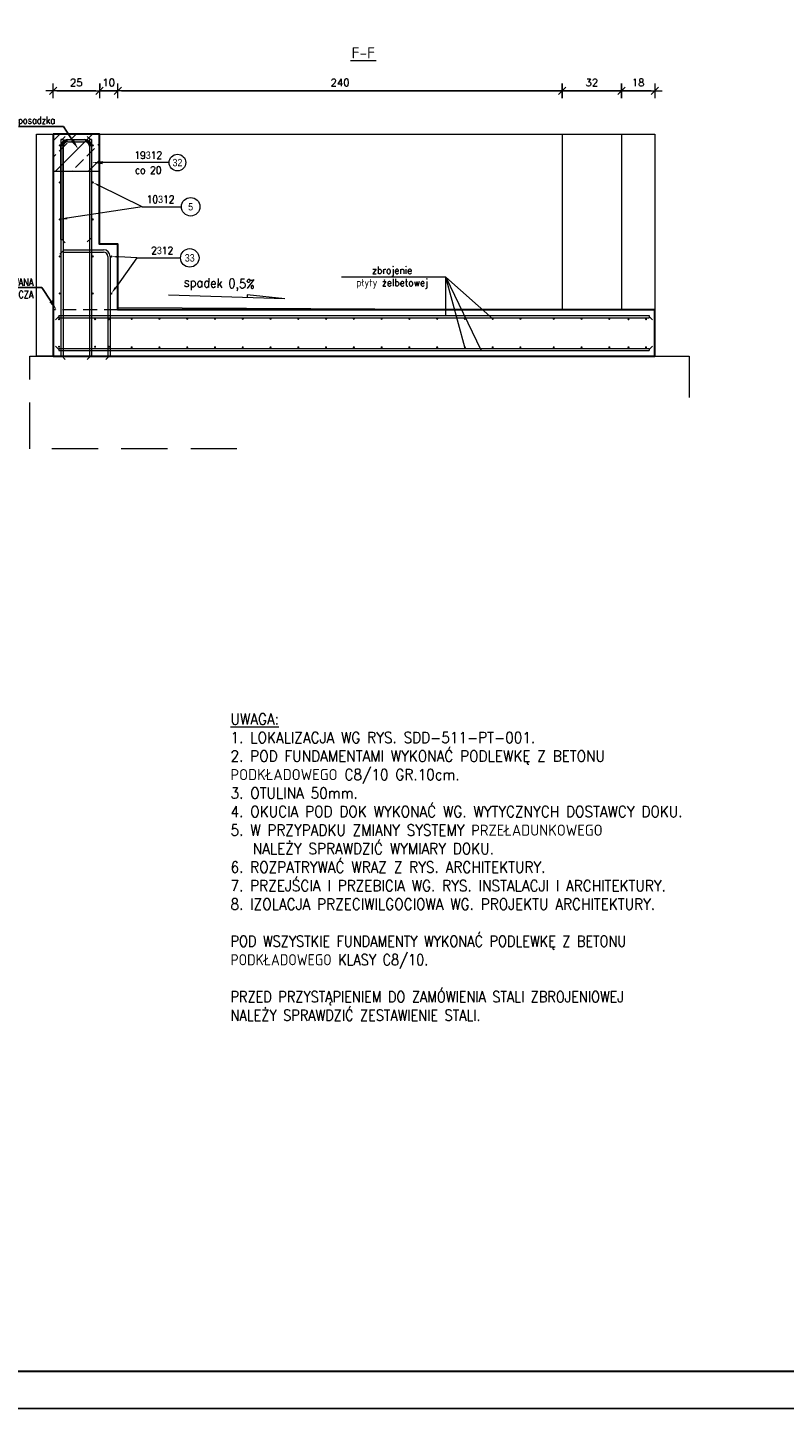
# Model space of a CAD drawing. Extents: x 72518 to 104580, y -134755 to -121361.
# Tile 36 of 47: x 95807 to 99894, y -134755 to -127296. Entities that reach past the tile are written whole.
import ezdxf
from ezdxf import colors
from ezdxf.entities.mleader import LeaderData, LeaderLine
from ezdxf.math import Vec2, Vec3

# ---------------------------------------------------------------- set-up
doc = ezdxf.new("R2010")
doc.units = 0
doc.header["$LTSCALE"] = 5
doc.header["$MEASUREMENT"] = 0
doc.linetypes.add('DASHED', pattern=[0.75, 0.5, -0.25])
for name, color, linetype, lineweight in [('&--opis', 3, 'Continuous', 13), ('_RAMKA', 7, 'Continuous', 35), ('AutoCAD_Structural_Detailing_deskowanie', 2, 'Continuous', 30), ('AutoCAD_Structural_Detailing_kształt pręta', 7, 'Continuous', 13), ('AutoCAD_Structural_Detailing_opis kształtu pręta', 7, 'Continuous', 13), ('AutoCAD_Structural_Detailing_opis rozkładu', 7, 'Continuous', 13), ('AutoCAD_Structural_Detailing_pręty punktowe', 7, 'Continuous', 40), ('AutoCAD_Structural_Detailing_symbole graficzne', 7, 'Continuous', 13), ('K_text', 3, 'Continuous', 13), ('Opisy', 3, 'Continuous', 9), ('PS_DIM', 4, 'Continuous', 13), ('PS_HATCH', 251, 'Continuous', 9), ('PS_POS', 1, 'Continuous', 15), ('PS_SOLID', 7, 'Continuous', 20)]:
    doc.layers.add(name, color=color, linetype=linetype, lineweight=lineweight)
doc.layers.add('_FORMATKA', color=8, linetype='Continuous', lineweight=15, plot=False)
doc.styles.add('marta_B', font='isocpeur.ttf')
doc.styles.add('r-gil', font='GIL_____.TTF', dxfattribs={"width": 0.9})
doc.styles.add('r-simplex', font='simplex.shx', dxfattribs={"width": 0.9})
doc.styles.add('simplex', font='simplex.shx', dxfattribs={"width": 0.9})
doc.styles.add('SIMPLEX 0.8', font='simplex.shx', dxfattribs={"width": 0.8, "height": 40})
doc.styles.add('styl2M', font='simplex.shx')
doc.dimstyles.new('RBCT DIM 20_M', dxfattribs={"dimtxt": 40, "dimasz": 20, "dimexe": 20, "dimexo": 150, "dimgap": 25, "dimtad": 1, "dimdec": 1, "dimlfac": 0.1, "dimzin": 9, "dimdsep": 46, "dimtxsty": 'styl2M', "dimblk": 'dimznak', "dimcen": 40, "dimse1": 1, "dimse2": 1, "dimclrd": 8, "dimclre": 8, "dimclrt": 4, "dimadec": 0, "dimazin": 0, "dimtfac": 1, "dimtdec": 1, "dimtix": 1, "dimtmove": 2, "dimatfit": 3, "dimldrblk": 'dimznak', "dimfxl": 5, "dimfxlon": 1, "dimarcsym": 0})

# ---------------------------------------------------------------- blocks, each defined once
blk = doc.blocks.new('*U17')
at = {"layer": '_FORMATKA', "lineweight": -3}
blk.add_lwpolyline([(-1500, 0), (0, 0), (0, 594), (-1500, 594)], close=True, dxfattribs=at)
at = {"layer": '_RAMKA', "lineweight": -3, "const_width": 0.5}
blk.add_lwpolyline([(-1470, 10), (-10, 10), (-10, 584), (-1470, 584)], close=True, dxfattribs=at)
blk = doc.blocks.new('dimznak')
at = {"color": 0}
for points in [[(-2, 0), (2, 0)], [(0, 2), (0, -2)]]:
    blk.add_lwpolyline(points, dxfattribs=at)
at = {"color": 3}
blk.add_lwpolyline([(1, 1), (-1, -1)], dxfattribs=at)
blk = doc.blocks.new('*D115')
at = {"layer": 'Defpoints', "color": 0, "transparency": 16777216}
for p in [(96194.4, -127870.8), (96294.4, -128465.8)]:
    blk.add_point(p, dxfattribs=at)
at = {"layer": 'PS_DIM', "color": 8, "lineweight": -2, "transparency": 16777216}
for p, q in [((96174.4, -127637.5), (96154.4, -127637.5)), ((96294.4, -127637.5), (96194.4, -127637.5)), ((96314.4, -127637.5), (96334.4, -127637.5))]:
    blk.add_line(p, q, dxfattribs=at)
at = {"layer": 'PS_DIM', "color": 8, "lineweight": -2, "transparency": 16777216, "xscale": 20, "yscale": 20, "zscale": 20}
blk.add_blockref('dimznak', (96194.4, -127637.5), dxfattribs=at)
at = {"layer": 'PS_DIM', "color": 8, "lineweight": -2, "transparency": 16777216, "xscale": 20, "yscale": 20, "zscale": 20, "rotation": 180}
blk.add_blockref('dimznak', (96294.4, -127637.5), dxfattribs=at)
at = {"layer": 'PS_DIM', "color": 4, "transparency": 16777216, "insert": (96244.4, -127592.5), "char_height": 40, "attachment_point": 5, "style": 'styl2M', "bg_fill": 3, "box_fill_scale": 1.25, "bg_fill_color": 256, "bg_fill_true_color": 13158600, "bg_fill_transparency": 0}
blk.add_mtext('10', dxfattribs=at)
at = {"layer": 'Defpoints', "color": 0, "transparency": 16777216}
blk.add_point((96194.4, -127637.5), dxfattribs=at)
blk = doc.blocks.new('*D116')
at = {"layer": 'Defpoints', "color": 0, "transparency": 16777216}
for p in [(95944.4, -127637.5), (95944.4, -127870.8), (96194.4, -127870.8)]:
    blk.add_point(p, dxfattribs=at)
at = {"layer": 'PS_DIM', "color": 8, "lineweight": -2, "transparency": 16777216}
blk.add_line((96174.4, -127637.5), (95964.4, -127637.5), dxfattribs=at)
at = {"layer": 'PS_DIM', "color": 8, "lineweight": -2, "transparency": 16777216, "xscale": 20, "yscale": 20, "zscale": 20, "rotation": 180}
blk.add_blockref('dimznak', (95944.4, -127637.5), dxfattribs=at)
at = {"layer": 'PS_DIM', "color": 8, "lineweight": -2, "transparency": 16777216, "xscale": 20, "yscale": 20, "zscale": 20}
blk.add_blockref('dimznak', (96194.4, -127637.5), dxfattribs=at)
at = {"layer": 'PS_DIM', "color": 4, "transparency": 16777216, "insert": (96069.4, -127592.5), "char_height": 40, "attachment_point": 5, "style": 'styl2M', "bg_fill": 3, "box_fill_scale": 1.25, "bg_fill_color": 256, "bg_fill_true_color": 13158600, "bg_fill_transparency": 0}
blk.add_mtext('25', dxfattribs=at)
blk = doc.blocks.new('*D117')
at = {"layer": 'Defpoints', "color": 0, "transparency": 16777216}
for p in [(98694.4, -127637.5), (98694.4, -127870.8), (96294.4, -128465.8)]:
    blk.add_point(p, dxfattribs=at)
at = {"layer": 'PS_DIM', "color": 8, "lineweight": -2, "transparency": 16777216}
blk.add_line((96314.4, -127637.5), (98674.4, -127637.5), dxfattribs=at)
at = {"layer": 'PS_DIM', "color": 8, "lineweight": -2, "transparency": 16777216, "xscale": 20, "yscale": 20, "zscale": 20, "rotation": 180}
blk.add_blockref('dimznak', (96294.4, -127637.5), dxfattribs=at)
at = {"layer": 'PS_DIM', "color": 8, "lineweight": -2, "transparency": 16777216, "xscale": 20, "yscale": 20, "zscale": 20}
blk.add_blockref('dimznak', (98694.4, -127637.5), dxfattribs=at)
at = {"layer": 'PS_DIM', "color": 4, "transparency": 16777216, "insert": (97494.4, -127592.5), "char_height": 40, "attachment_point": 5, "style": 'styl2M', "bg_fill": 3, "box_fill_scale": 1.25, "bg_fill_color": 256, "bg_fill_true_color": 13158600, "bg_fill_transparency": 0}
blk.add_mtext('240', dxfattribs=at)
blk = doc.blocks.new('*D128')
at = {"layer": 'Defpoints', "color": 0, "transparency": 16777216}
for p in [(99014.4, -127637.5), (98694.4, -127870.8), (99014.4, -127870.8)]:
    blk.add_point(p, dxfattribs=at)
at = {"layer": 'PS_DIM', "color": 8, "lineweight": -2, "transparency": 16777216}
blk.add_line((98714.4, -127637.5), (98994.4, -127637.5), dxfattribs=at)
at = {"layer": 'PS_DIM', "color": 8, "lineweight": -2, "transparency": 16777216, "xscale": 20, "yscale": 20, "zscale": 20, "rotation": 180}
blk.add_blockref('dimznak', (98694.4, -127637.5), dxfattribs=at)
at = {"layer": 'PS_DIM', "color": 8, "lineweight": -2, "transparency": 16777216, "xscale": 20, "yscale": 20, "zscale": 20}
blk.add_blockref('dimznak', (99014.4, -127637.5), dxfattribs=at)
at = {"layer": 'PS_DIM', "color": 4, "transparency": 16777216, "insert": (98854.4, -127592.5), "char_height": 40, "attachment_point": 5, "style": 'styl2M', "bg_fill": 3, "box_fill_scale": 1.25, "bg_fill_color": 256, "bg_fill_true_color": 13158600, "bg_fill_transparency": 0}
blk.add_mtext('32', dxfattribs=at)
blk = doc.blocks.new('*D129')
at = {"layer": 'Defpoints', "color": 0, "transparency": 16777216}
for p in [(99194.4, -127637.5), (99014.4, -127870.8), (99194.4, -127870.8)]:
    blk.add_point(p, dxfattribs=at)
at = {"layer": 'PS_DIM', "color": 8, "lineweight": -2, "transparency": 16777216}
blk.add_line((99034.4, -127637.5), (99174.4, -127637.5), dxfattribs=at)
at = {"layer": 'PS_DIM', "color": 8, "lineweight": -2, "transparency": 16777216, "xscale": 20, "yscale": 20, "zscale": 20, "rotation": 180}
blk.add_blockref('dimznak', (99014.4, -127637.5), dxfattribs=at)
at = {"layer": 'PS_DIM', "color": 8, "lineweight": -2, "transparency": 16777216, "xscale": 20, "yscale": 20, "zscale": 20}
blk.add_blockref('dimznak', (99194.4, -127637.5), dxfattribs=at)
at = {"layer": 'PS_DIM', "color": 4, "transparency": 16777216, "insert": (99104.4, -127592.5), "char_height": 40, "attachment_point": 5, "style": 'styl2M', "bg_fill": 3, "box_fill_scale": 1.25, "bg_fill_color": 256, "bg_fill_true_color": 13158600, "bg_fill_transparency": 0}
blk.add_mtext('18', dxfattribs=at)

msp = doc.modelspace()

# ---------------------------------------------------------------- hatches: boundary and pattern name
at = {"layer": 'AutoCAD_Structural_Detailing_kształt pręta'}
msp.add_hatch(color=161, dxfattribs=at).paths.add_polyline_path([(95998.43, -128440.77), (95986.43, -128440.77), (95986.43, -127936.82), (95998.43, -127936.82)], flags=0)
at = {"layer": 'AutoCAD_Structural_Detailing_opis rozkładu'}
for points in [[(95980.33, -128331.91), (96020.73, -128331.46), (96019, -128320.19)], [(96259.06, -128532.21), (96298.69, -128540.08), (96299.32, -128528.69)], [(96259.06, -128732.21), (96286.91, -128702.93), (96277.62, -128696.31)]]:
    msp.add_hatch(color=8, dxfattribs=at).paths.add_polyline_path(points, flags=0)
at = {"layer": 'AutoCAD_Structural_Detailing_pręty punktowe'}
h = msp.add_hatch(color=1, dxfattribs=at)
edge = h.paths.add_edge_path(flags=0)
edge.add_arc((95980.33, -127931.91), 6, 0, 360, ccw=False)
h = msp.add_hatch(color=1, dxfattribs=at)
edge = h.paths.add_edge_path(flags=0)
edge.add_arc((95980.33, -128131.91), 6, 0, 360, ccw=False)
h = msp.add_hatch(color=1, dxfattribs=at)
edge = h.paths.add_edge_path(flags=0)
edge.add_arc((95980.33, -128331.91), 6, 0, 360, ccw=False)
h = msp.add_hatch(color=1, dxfattribs=at)
edge = h.paths.add_edge_path(flags=0)
edge.add_arc((95980.33, -128531.91), 6, 0, 360, ccw=False)
h = msp.add_hatch(color=1, dxfattribs=at)
edge = h.paths.add_edge_path(flags=0)
edge.add_arc((96158.86, -128531.91), 6, 0, 360, ccw=False)
h = msp.add_hatch(color=1, dxfattribs=at)
edge = h.paths.add_edge_path(flags=0)
edge.add_arc((96259.06, -128532.21), 6, 0, 360, ccw=False)
h = msp.add_hatch(color=1, dxfattribs=at)
edge = h.paths.add_edge_path(flags=0)
edge.add_arc((95980.33, -128731.91), 6, 0, 360, ccw=False)
h = msp.add_hatch(color=1, dxfattribs=at)
edge = h.paths.add_edge_path(flags=0)
edge.add_arc((96158.86, -128731.91), 6, 0, 360, ccw=False)
h = msp.add_hatch(color=1, dxfattribs=at)
edge = h.paths.add_edge_path(flags=0)
edge.add_arc((96259.06, -128732.21), 6, 0, 360, ccw=False)
h = msp.add_hatch(color=1, dxfattribs=at)
edge = h.paths.add_edge_path(flags=0)
edge.add_arc((95976.07, -128870.94), 6, 0, 360, ccw=False)
h = msp.add_hatch(color=1, dxfattribs=at)
edge = h.paths.add_edge_path(flags=0)
edge.add_arc((96171.08, -128870.94), 6, 0, 360, ccw=False)
h = msp.add_hatch(color=1, dxfattribs=at)
edge = h.paths.add_edge_path(flags=0)
edge.add_arc((96245.89, -128870.94), 6, 0, 360, ccw=False)
h = msp.add_hatch(color=1, dxfattribs=at)
edge = h.paths.add_edge_path(flags=0)
edge.add_arc((96368.81, -128868.72), 6, 0, 360, ccw=False)
h = msp.add_hatch(color=1, dxfattribs=at)
edge = h.paths.add_edge_path(flags=0)
edge.add_arc((96518.81, -128868.72), 6, 0, 360, ccw=False)
h = msp.add_hatch(color=1, dxfattribs=at)
edge = h.paths.add_edge_path(flags=0)
edge.add_arc((96668.81, -128868.72), 6, 0, 360, ccw=False)
h = msp.add_hatch(color=1, dxfattribs=at)
edge = h.paths.add_edge_path(flags=0)
edge.add_arc((96818.81, -128868.72), 6, 0, 360, ccw=False)
h = msp.add_hatch(color=1, dxfattribs=at)
edge = h.paths.add_edge_path(flags=0)
edge.add_arc((96968.81, -128868.72), 6, 0, 360, ccw=False)
h = msp.add_hatch(color=1, dxfattribs=at)
edge = h.paths.add_edge_path(flags=0)
edge.add_arc((97118.81, -128868.72), 6, 0, 360, ccw=False)
h = msp.add_hatch(color=1, dxfattribs=at)
edge = h.paths.add_edge_path(flags=0)
edge.add_arc((97268.81, -128868.72), 6, 0, 360, ccw=False)
h = msp.add_hatch(color=1, dxfattribs=at)
edge = h.paths.add_edge_path(flags=0)
edge.add_arc((97418.77, -128868.72), 6, 0, 360, ccw=False)
h = msp.add_hatch(color=1, dxfattribs=at)
edge = h.paths.add_edge_path(flags=0)
edge.add_arc((97568.77, -128868.72), 6, 0, 360, ccw=False)
h = msp.add_hatch(color=1, dxfattribs=at)
edge = h.paths.add_edge_path(flags=0)
edge.add_arc((97718.77, -128868.72), 6, 0, 360, ccw=False)
h = msp.add_hatch(color=1, dxfattribs=at)
edge = h.paths.add_edge_path(flags=0)
edge.add_arc((97868.77, -128868.72), 6, 0, 360, ccw=False)
h = msp.add_hatch(color=1, dxfattribs=at)
edge = h.paths.add_edge_path(flags=0)
edge.add_arc((98018.77, -128868.72), 6, 0, 360, ccw=False)
h = msp.add_hatch(color=1, dxfattribs=at)
edge = h.paths.add_edge_path(flags=0)
edge.add_arc((98168.77, -128868.72), 6, 0, 360, ccw=False)
h = msp.add_hatch(color=1, dxfattribs=at)
edge = h.paths.add_edge_path(flags=0)
edge.add_arc((98318.77, -128868.72), 6, 0, 360, ccw=False)
h = msp.add_hatch(color=1, dxfattribs=at)
edge = h.paths.add_edge_path(flags=0)
edge.add_arc((98468.77, -128868.72), 6, 0, 360, ccw=False)
h = msp.add_hatch(color=1, dxfattribs=at)
edge = h.paths.add_edge_path(flags=0)
edge.add_arc((98648.77, -128868.72), 6, 0, 360, ccw=False)
h = msp.add_hatch(color=1, dxfattribs=at)
edge = h.paths.add_edge_path(flags=0)
edge.add_arc((98798.77, -128868.72), 6, 0, 360, ccw=False)
h = msp.add_hatch(color=1, dxfattribs=at)
edge = h.paths.add_edge_path(flags=0)
edge.add_arc((98948.77, -128868.72), 6, 0, 360, ccw=False)
h = msp.add_hatch(color=1, dxfattribs=at)
edge = h.paths.add_edge_path(flags=0)
edge.add_arc((99052.43, -128870.79), 6, 0, 360, ccw=False)
h = msp.add_hatch(color=1, dxfattribs=at)
edge = h.paths.add_edge_path(flags=0)
edge.add_arc((99147.06, -128870.79), 6, 0, 360, ccw=False)
h = msp.add_hatch(color=1, dxfattribs=at)
edge = h.paths.add_edge_path(flags=0)
edge.add_arc((95976.07, -129019.66), 6, 0, 360, ccw=False)
h = msp.add_hatch(color=1, dxfattribs=at)
edge = h.paths.add_edge_path(flags=0)
edge.add_arc((96171.08, -129019.66), 6, 0, 360, ccw=False)
h = msp.add_hatch(color=1, dxfattribs=at)
edge = h.paths.add_edge_path(flags=0)
edge.add_arc((96245.89, -129019.66), 6, 0, 360, ccw=False)
h = msp.add_hatch(color=1, dxfattribs=at)
edge = h.paths.add_edge_path(flags=0)
edge.add_arc((96368.81, -129022.72), 6, 0, 360, ccw=False)
h = msp.add_hatch(color=1, dxfattribs=at)
edge = h.paths.add_edge_path(flags=0)
edge.add_arc((96518.81, -129022.72), 6, 0, 360, ccw=False)
h = msp.add_hatch(color=1, dxfattribs=at)
edge = h.paths.add_edge_path(flags=0)
edge.add_arc((96668.81, -129022.72), 6, 0, 360, ccw=False)
h = msp.add_hatch(color=1, dxfattribs=at)
edge = h.paths.add_edge_path(flags=0)
edge.add_arc((96818.81, -129022.72), 6, 0, 360, ccw=False)
h = msp.add_hatch(color=1, dxfattribs=at)
edge = h.paths.add_edge_path(flags=0)
edge.add_arc((96968.81, -129022.72), 6, 0, 360, ccw=False)
h = msp.add_hatch(color=1, dxfattribs=at)
edge = h.paths.add_edge_path(flags=0)
edge.add_arc((97118.81, -129022.72), 6, 0, 360, ccw=False)
h = msp.add_hatch(color=1, dxfattribs=at)
edge = h.paths.add_edge_path(flags=0)
edge.add_arc((97268.81, -129022.72), 6, 0, 360, ccw=False)
h = msp.add_hatch(color=1, dxfattribs=at)
edge = h.paths.add_edge_path(flags=0)
edge.add_arc((97418.77, -129022.72), 6, 0, 360, ccw=False)
h = msp.add_hatch(color=1, dxfattribs=at)
edge = h.paths.add_edge_path(flags=0)
edge.add_arc((97568.77, -129022.72), 6, 0, 360, ccw=False)
h = msp.add_hatch(color=1, dxfattribs=at)
edge = h.paths.add_edge_path(flags=0)
edge.add_arc((97718.77, -129022.72), 6, 0, 360, ccw=False)
h = msp.add_hatch(color=1, dxfattribs=at)
edge = h.paths.add_edge_path(flags=0)
edge.add_arc((97868.77, -129022.72), 6, 0, 360, ccw=False)
h = msp.add_hatch(color=1, dxfattribs=at)
edge = h.paths.add_edge_path(flags=0)
edge.add_arc((98018.77, -129022.72), 6, 0, 360, ccw=False)
h = msp.add_hatch(color=1, dxfattribs=at)
edge = h.paths.add_edge_path(flags=0)
edge.add_arc((98168.77, -129022.72), 6, 0, 360, ccw=False)
h = msp.add_hatch(color=1, dxfattribs=at)
edge = h.paths.add_edge_path(flags=0)
edge.add_arc((98318.77, -129022.72), 6, 0, 360, ccw=False)
h = msp.add_hatch(color=1, dxfattribs=at)
edge = h.paths.add_edge_path(flags=0)
edge.add_arc((98468.77, -129022.72), 6, 0, 360, ccw=False)
h = msp.add_hatch(color=1, dxfattribs=at)
edge = h.paths.add_edge_path(flags=0)
edge.add_arc((98648.77, -129022.72), 6, 0, 360, ccw=False)
h = msp.add_hatch(color=1, dxfattribs=at)
edge = h.paths.add_edge_path(flags=0)
edge.add_arc((98798.77, -129022.72), 6, 0, 360, ccw=False)
h = msp.add_hatch(color=1, dxfattribs=at)
edge = h.paths.add_edge_path(flags=0)
edge.add_arc((98948.77, -129022.72), 6, 0, 360, ccw=False)
h = msp.add_hatch(color=1, dxfattribs=at)
edge = h.paths.add_edge_path(flags=0)
edge.add_arc((99052.43, -129022.72), 6, 0, 360, ccw=False)
h = msp.add_hatch(color=1, dxfattribs=at)
edge = h.paths.add_edge_path(flags=0)
edge.add_arc((99147.06, -129022.72), 6, 0, 360, ccw=False)

# ---------------------------------------------------------------- linework, layer by layer
at = {"color": 1, "lineweight": 15}
for p, q in [((97196.24, -128761.35), (96566.84, -128741.2)), ((96993.31, -128739.74), (96992.22, -128754.82)), ((97196.24, -128761.35), (96993.31, -128739.74)), ((96294.43, -128806.72), (98724.43, -128820.72))]:
    msp.add_line(p, q, dxfattribs=at)
at = {"layer": 'AutoCAD_Structural_Detailing_deskowanie'}
msp.add_lwpolyline([(95944.43, -127870.82), (95944.43, -129070.72), (99194.43, -129070.72), (99194.43, -128820.72), (96294.43, -128820.72), (96294.43, -128465.82), (96194.43, -128465.82), (96194.43, -127870.82), (95944.43, -127870.82)], dxfattribs=at)
at = {"layer": 'AutoCAD_Structural_Detailing_kształt pręta', "color": 161}
for p, q in [((96022.43, -127912.82), (96116.43, -127912.82)), ((95986.43, -128440.77), (95986.43, -127936.82)), ((95998.43, -128440.77), (95998.43, -127936.82)), ((95986.43, -128440.77), (95998.43, -128440.77)), ((95998.43, -128495.82), (95998.43, -128507.82)), ((95998.43, -128507.82), (96216.43, -128507.82)), ((96240.43, -128531.82), (96240.43, -129070.72)), ((96252.43, -128531.82), (96252.43, -129070.72)), ((95974.43, -128850.72), (99164.43, -128850.72)), ((95974.43, -128850.72), (95974.43, -128862.72)), ((95974.43, -128862.72), (99164.43, -128862.72)), ((99164.43, -128850.72), (99164.43, -128862.72)), ((95974.43, -129028.72), (99164.43, -129028.72)), ((95974.43, -129028.72), (95974.43, -129040.72)), ((95974.43, -129040.72), (99164.43, -129040.72)), ((99164.43, -129028.72), (99164.43, -129040.72)), ((95998.43, -129070.72), (95986.43, -129070.72)), ((96152.43, -129070.72), (96140.43, -129070.72)), ((96252.43, -129070.72), (96240.43, -129070.72))]:
    msp.add_line(p, q, dxfattribs=at)
at = {"layer": 'AutoCAD_Structural_Detailing_kształt pręta', "color": 1, "lineweight": 0}
for p, q in [((95992.43, -128440.77), (96009.93, -128458.27)), ((95998.43, -128501.82), (95980.93, -128519.32)), ((95974.43, -128856.72), (95956.93, -128874.22)), ((99164.43, -128856.72), (99181.93, -128874.22)), ((95974.43, -129034.72), (95956.93, -129017.22)), ((99164.43, -129034.72), (99181.93, -129017.22)), ((95992.43, -129070.72), (96009.93, -129088.22)), ((96146.43, -129070.72), (96128.93, -129088.22)), ((96246.43, -129070.72), (96228.93, -129088.22))]:
    msp.add_line(p, q, dxfattribs=at)
at = {"layer": 'AutoCAD_Structural_Detailing_kształt pręta', "color": 161}
for centre, start, end in [((96022.43, -127936.82), 90, 180), ((96216.43, -128531.82), 360, 90)]:
    msp.add_arc(centre, 24, start, end, dxfattribs=at)
at = {"layer": 'AutoCAD_Structural_Detailing_opis rozkładu', "color": 8}
for q in [(96282.26, -128699.62), (96299.01, -128534.39), (96632.45, -128539.68)]:
    msp.add_line((96396.13, -128539.68), q, dxfattribs=at)
at = {"layer": 'AutoCAD_Structural_Detailing_symbole graficzne', "color": 0, "lineweight": 0}
msp.add_line((97550.79, -127474.09), (97688.79, -127474.09), dxfattribs=at)
at = {"layer": 'PS_POS'}
for points in [[(98168.77, -129022.72), (98066.25, -128643.88), (98318.77, -128868.72), (98066.25, -128643.88), (97501.83, -128643.88)], [(98066.25, -128850.72), (98066.25, -128643.88), (98254.35, -129036.69)]]:
    msp.add_lwpolyline(points, dxfattribs=at)
at = {"layer": 'PS_SOLID', "color": 8, "linetype": 'Continuous', "ltscale": 100}
msp.add_line((99014.43, -127870.82), (99014.43, -128820.72), dxfattribs=at)
at = {"layer": 'PS_SOLID', "color": 8, "linetype": 'DASHED', "ltscale": 30}
msp.add_line((96294.43, -128820.72), (95944.43, -128820.72), dxfattribs=at)
at = {"layer": 'PS_SOLID', "color": 8, "linetype": 'DASHED', "ltscale": 100}
msp.add_lwpolyline([(96937.56, -129570.72), (95819.43, -129570.72), (95819.43, -129070.72), (99379.43, -129070.72), (99379.43, -129293.84)], dxfattribs=at)

# ---------------------------------------------------------------- block references
at = {"layer": 'PS_DIM', "xscale": 20, "yscale": 20, "zscale": 20}
msp.add_blockref('*U17', (102637.67, -134754.9), dxfattribs=at)

# ---------------------------------------------------------------- texts
at = {"layer": 'AutoCAD_Structural_Detailing_opis rozkładu', "color": 3, "insert": (96682.45, -128539.68), "char_height": 40, "attachment_point": 5, "style": 'r-gil'}
msp.add_mtext('33', dxfattribs=at)
at = {"layer": 'AutoCAD_Structural_Detailing_symbole graficzne', "color": 2, "insert": (97619.79, -127432.09), "char_height": 60, "attachment_point": 5, "style": 'marta_B'}
msp.add_mtext('F-F', dxfattribs=at)
at = {"layer": 'K_text', "insert": (97775.71, -128646.36), "char_height": 40, "attachment_point": 5, "style": 'r-simplex'}
msp.add_mtext('zbrojenie \\Ppłyty żelbetowej', dxfattribs=at)
at = {"layer": 'Opisy', "insert": (96650.63, -128645.7), "char_height": 50, "width": 2406.8727, "attachment_point": 1, "rotation": 358.4523, "style": 'simplex'}
msp.add_mtext('spadek 0,5%', dxfattribs=at)
at = {"layer": 'Opisy', "insert": (96902.75, -131000.9), "char_height": 60, "width": 2503.0984, "attachment_point": 1, "style": 'simplex'}
msp.add_mtext('\\A1;{\\LUWAGA:}\\P1. LOKALIZACJA WG RYS. SDD-511-PT-001.\\P2. POD FUNDAMENTAMI WYKONAĆ PODLEWKĘ Z BETONU PODKŁADOWEGO C8/10 GR.10cm.\\P3. OTULINA 50mm.\\P4. OKUCIA POD DOK WYKONAĆ WG. WYTYCZNYCH DOSTAWCY DOKU.\\P\\pi-120,l120,t1200;{\\C3;5. W PRZYPADKU ZMIANY SYSTEMY PRZEŁADUNKOWEGO NALEŻY SPRAWDZIĆ WYMIARY DOKU. \\P}6. ROZPATRYWAĆ WRAZ Z RYS. ARCHITEKTURY.\\P\\pi0,l0,tz;7. PRZEJŚCIA I PRZEBICIA WG. RYS. INSTALACJI I ARCHITEKTURY.\\P8. IZOLACJA PRZECIWILGOCIOWA WG. PROJEKTU ARCHITEKTURY.\\P{\\W0.85;\\PPOD WSZYSTKIE FUNDAMENTY WYKONAĆ PODLEWKĘ Z BETONU PODKŁADOWEGO KLASY C8/10.\\P\\PPRZED PRZYSTĄPIENIEM DO ZAMÓWIENIA STALI ZBROJENIOWEJ NALEŻY SPRAWDZIĆ ZESTAWIENIE STALI.}', dxfattribs=at)

# ---------------------------------------------------------------- leaders
at = {"layer": '&--opis', "color": 1}
ml = msp.add_multileader_mtext('Standard', dxfattribs=at)
ml.set_content('{\\C3;PROPONOWANA \\PPRZERWA ROBOCZA}', color=1, style='SIMPLEX 0.8')
ml.set_leader_properties()
ml.build(insert=Vec2(0, 0))
ml.multileader.update_dxf_attribs({"text_left_attachment_type": 6, "text_right_attachment_type": 6, "dogleg_length": 2, "arrow_head_size": 56})
ctx = ml.context
ctx.base_point, ctx.char_height, ctx.arrow_head_size, ctx.landing_gap_size, ctx.plane_origin = Vec3(95342.99, -128698.74), 40, 56, 22.4, Vec3(95041.03, -129007.11)
ctx.left_attachment, ctx.right_attachment, ctx.text_align_type = 6, 6, 2
notes = []
notes.append((ctx, [(1, (1, 1, 0), (95882.57, -128698.74), (-1, 0), 22.4, [(0, [(95962.43, -128820.86)], 0, [])])]))
ctx.mtext.insert, ctx.mtext.alignment, ctx.mtext.line_spacing_style, ctx.mtext.flow_direction = Vec3(95837.77, -128650.74), 3, 2, 5
for ctx, leaders in notes:
    for number, flags, end, landing, length, lines in leaders:
        leader = LeaderData()
        leader.index, (leader.has_last_leader_line, leader.has_dogleg_vector, leader.attachment_direction) = number, flags
        leader.last_leader_point, leader.dogleg_vector, leader.dogleg_length = Vec3(end), Vec3(landing), length
        for number, points, colour, breaks in lines:
            line = LeaderLine()
            line.index, line.vertices, line.color, line.breaks = number, Vec3.list(points), colors.encode_raw_color(colour), breaks
            leader.lines.append(line)
        ctx.leaders.append(leader)

# ---------------------------------------------------------------- next in the draw order: dimensions: what is measured, and where the dimension line sits
at = {"layer": 'PS_DIM'}
dim = msp.add_linear_dim(base=(96194.43, -127637.52), p1=(96294.43, -128465.82), p2=(96194.43, -127870.82), dimstyle='RBCT DIM 20_M', override={"dimtfill": 1}, dxfattribs=at)
dim.commit()
dim.dimension.update_dxf_attribs({"geometry": '*D115', "text_midpoint": (96244.43, -127592.52)})

# ---------------------------------------------------------------- next in the draw order: hatches: boundary and pattern name
at = {"layer": 'AutoCAD_Structural_Detailing_kształt pręta'}
msp.add_hatch(color=161, dxfattribs=at).paths.add_polyline_path([(96140.43, -127936.82), (96152.43, -127936.82), (96152.43, -128435.82), (96140.43, -128435.82)], flags=0)
at = {"layer": 'AutoCAD_Structural_Detailing_opis kształtu pręta'}
msp.add_hatch(color=8, dxfattribs=at).paths.add_polyline_path([(96152.43, -128025.09), (96212.43, -128033.64), (96212.43, -128016.53)], flags=0)
at = {"layer": 'AutoCAD_Structural_Detailing_opis rozkładu'}
msp.add_hatch(color=8, dxfattribs=at).paths.add_polyline_path([(96158.86, -128131.91), (96192.18, -128154.75), (96197.24, -128144.53)], flags=0)
at = {"layer": 'AutoCAD_Structural_Detailing_pręty punktowe'}
h = msp.add_hatch(color=1, dxfattribs=at)
edge = h.paths.add_edge_path(flags=0)
edge.add_arc((96158.86, -127931.91), 6, 0, 360, ccw=False)
h = msp.add_hatch(color=1, dxfattribs=at)
edge = h.paths.add_edge_path(flags=0)
edge.add_arc((96158.86, -128131.91), 6, 0, 360, ccw=False)
h = msp.add_hatch(color=1, dxfattribs=at)
edge = h.paths.add_edge_path(flags=0)
edge.add_arc((96158.86, -128331.91), 6, 0, 360, ccw=False)

# ---------------------------------------------------------------- next in the draw order: linework, layer by layer
at = {"layer": 'AutoCAD_Structural_Detailing_kształt pręta', "color": 161}
for p, q in [((96140.43, -127936.82), (96140.43, -128435.82)), ((96152.43, -127936.82), (96152.43, -128435.82)), ((96152.43, -128435.82), (96140.43, -128435.82)), ((95998.43, -128495.82), (96216.43, -128495.82))]:
    msp.add_line(p, q, dxfattribs=at)
at = {"layer": 'AutoCAD_Structural_Detailing_kształt pręta', "color": 1, "lineweight": 0}
msp.add_line((96146.43, -128435.82), (96128.93, -128453.32), dxfattribs=at)
at = {"layer": 'AutoCAD_Structural_Detailing_kształt pręta', "color": 161}
msp.add_arc((96116.43, -127936.82), 24, 0, 90, dxfattribs=at)
at = {"layer": 'PS_SOLID', "color": 8, "linetype": 'DASHED', "ltscale": 100}
msp.add_line((95944.43, -128070.82), (96194.43, -128070.82), dxfattribs=at)

# ---------------------------------------------------------------- next in the draw order: dimensions: what is measured, and where the dimension line sits
at = {"layer": 'PS_DIM'}
dim = msp.add_linear_dim(base=(95944.43, -127637.52), p1=(96194.43, -127870.82), p2=(95944.43, -127870.82), dimstyle='RBCT DIM 20_M', override={"dimtfill": 1}, dxfattribs=at)
dim.commit()
dim.dimension.update_dxf_attribs({"geometry": '*D116', "text_midpoint": (96069.43, -127592.52)})

# ---------------------------------------------------------------- next in the draw order: hatches: boundary and pattern name
at = {"layer": 'AutoCAD_Structural_Detailing_kształt pręta'}
h = msp.add_hatch(color=161, dxfattribs=at)
edge = h.paths.add_edge_path(flags=0)
edge.add_line((96022.43, -127900.82), (96022.43, -127912.82))
edge.add_arc((96022.43, -127936.82), 24, 90, 180)
edge.add_line((95998.43, -127936.82), (95986.43, -127936.82))
edge.add_arc((96022.43, -127936.82), 36, 450, 540, ccw=False)
msp.add_hatch(color=161, dxfattribs=at).paths.add_polyline_path([(96022.43, -127912.82), (96022.43, -127900.82), (96116.43, -127900.82), (96116.43, -127912.82)], flags=0)
h = msp.add_hatch(color=161, dxfattribs=at)
edge = h.paths.add_edge_path(flags=0)
edge.add_line((96152.43, -127936.82), (96140.43, -127936.82))
edge.add_arc((96116.43, -127936.82), 24, 0, 90)
edge.add_line((96116.43, -127912.82), (96116.43, -127900.82))
edge.add_arc((96116.43, -127936.82), 36, 360, 450, ccw=False)
at = {"layer": 'PS_HATCH'}
h = msp.add_hatch(dxfattribs=at)
h.set_pattern_fill('JIS_STN_2.5', color=256, scale=50)
h.set_pattern_definition([(45, (-43265.83, -4073.98), (-88.38835, 88.38835), []), (45, (-43177.58, -4073.98), (-88.38835, 88.38835), [60, -25])])
h.paths.add_polyline_path([(95944.43, -127870.82), (96194.43, -127870.82), (96194.43, -128070.82), (95944.43, -128070.82)])

# ---------------------------------------------------------------- next in the draw order: linework, layer by layer
at = {"layer": 'AutoCAD_Structural_Detailing_kształt pręta', "color": 161}
for p, q in [((95986.43, -127900.82), (95986.43, -129070.72)), ((95998.43, -127900.82), (95986.43, -127900.82)), ((95998.43, -127900.82), (95998.43, -129070.72)), ((96022.43, -127900.82), (96116.43, -127900.82)), ((96140.43, -127900.82), (96140.43, -129070.72)), ((96152.43, -127900.82), (96140.43, -127900.82)), ((96152.43, -127900.82), (96152.43, -129070.72))]:
    msp.add_line(p, q, dxfattribs=at)
at = {"layer": 'AutoCAD_Structural_Detailing_kształt pręta', "color": 1, "lineweight": 0}
for p, q in [((95992.43, -127900.82), (96009.93, -127883.32)), ((96146.43, -127900.82), (96128.93, -127883.32))]:
    msp.add_line(p, q, dxfattribs=at)
at = {"layer": 'AutoCAD_Structural_Detailing_kształt pręta', "color": 161}
for centre, start, end in [((96022.43, -127936.82), 90, 180), ((96116.43, -127936.82), 360, 90)]:
    msp.add_arc(centre, 36, start, end, dxfattribs=at)

# ---------------------------------------------------------------- next in the draw order: dimensions: what is measured, and where the dimension line sits
at = {"layer": 'PS_DIM'}
dim = msp.add_linear_dim(base=(98694.43, -127637.52), p1=(96294.43, -128465.82), p2=(98694.43, -127870.82), dimstyle='RBCT DIM 20_M', override={"dimtfill": 1}, dxfattribs=at)
dim.commit()
dim.dimension.update_dxf_attribs({"geometry": '*D117', "text_midpoint": (97494.43, -127592.52)})

# ---------------------------------------------------------------- next in the draw order: leaders
at = {"layer": '&--opis', "color": 1}
ml = msp.add_multileader_mtext('Standard', dxfattribs=at)
ml.set_content('{\\C3;posadzka}', color=1, style='SIMPLEX 0.8')
ml.set_leader_properties()
ml.build(insert=Vec2(0, 0))
ml.multileader.update_dxf_attribs({"text_left_attachment_type": 6, "text_right_attachment_type": 6, "dogleg_length": 2, "arrow_head_size": 56})
ctx = ml.context
ctx.base_point, ctx.char_height, ctx.arrow_head_size, ctx.landing_gap_size, ctx.plane_origin = Vec3(95720.86, -127829.44), 40, 56, 22.4, Vec3(95158.32, -128137.81)
ctx.left_attachment, ctx.right_attachment, ctx.text_align_type = 6, 6, 2
notes = []
notes.append((ctx, [(1, (1, 1, 0), (95999.86, -127829.44), (-1, 0), 22.4, [(0, [(96079.73, -127951.56)], 0, [])])]))
ctx.mtext.insert, ctx.mtext.alignment, ctx.mtext.line_spacing_style, ctx.mtext.flow_direction = Vec3(95955.06, -127776.11), 3, 2, 5
for ctx, leaders in notes:
    for number, flags, end, landing, length, lines in leaders:
        leader = LeaderData()
        leader.index, (leader.has_last_leader_line, leader.has_dogleg_vector, leader.attachment_direction) = number, flags
        leader.last_leader_point, leader.dogleg_vector, leader.dogleg_length = Vec3(end), Vec3(landing), length
        for number, points, colour, breaks in lines:
            line = LeaderLine()
            line.index, line.vertices, line.color, line.breaks = number, Vec3.list(points), colors.encode_raw_color(colour), breaks
            leader.lines.append(line)
        ctx.leaders.append(leader)

# ---------------------------------------------------------------- next in the draw order: linework, layer by layer
at = {"layer": 'AutoCAD_Structural_Detailing_kształt pręta', "color": 161}
msp.add_arc((96216.43, -128531.82), 36, 360, 90, dxfattribs=at)
at = {"layer": 'AutoCAD_Structural_Detailing_opis kształtu pręta', "color": 8}
msp.add_line((96570.9, -128025.09), (96212.43, -128025.09), dxfattribs=at)
at = {"layer": 'AutoCAD_Structural_Detailing_opis kształtu pręta', "color": 8, "lineweight": 18}
msp.add_circle((96615.9, -128025.09), 45, dxfattribs=at)
at = {"layer": 'AutoCAD_Structural_Detailing_opis rozkładu', "color": 8}
for q in [(96194.71, -128149.64), (96019.87, -128325.83), (96637.37, -128263.51)]:
    msp.add_line((96424.94, -128263.51), q, dxfattribs=at)
at = {"layer": 'AutoCAD_Structural_Detailing_opis rozkładu', "color": 8, "lineweight": 18}
for centre in [(96687.37, -128263.51), (96682.45, -128539.68)]:
    msp.add_circle(centre, 50, dxfattribs=at)
at = {"layer": 'PS_SOLID', "color": 8, "linetype": 'Continuous', "ltscale": 100}
msp.add_line((98694.43, -127870.82), (98694.43, -128820.72), dxfattribs=at)
msp.add_lwpolyline([(95854.43, -127870.82), (99194.43, -127870.82), (99194.43, -129070.72), (95854.43, -129070.72)], close=True, dxfattribs=at)

# ---------------------------------------------------------------- next in the draw order: texts
at = {"layer": 'AutoCAD_Structural_Detailing_opis kształtu pręta', "color": 3, "char_height": 40, "attachment_point": 5}
for s, insert, style in [('19\\Fdiam;3\\Fsimplex.shx;12  ', (96458.33, -127985.09), 'r-simplex'), ('32', (96615.9, -128025.09), 'r-gil'), ('co 20', (96458.33, -128065.09), 'r-simplex')]:
    msp.add_mtext(s, dxfattribs=dict(at, insert=insert, style=style))
at = {"layer": 'AutoCAD_Structural_Detailing_opis rozkładu', "color": 3, "char_height": 40, "attachment_point": 5}
for s, insert, style in [('10\\Fdiam;3\\Fsimplex.shx;12 ', (96524.8, -128223.51), 'r-simplex'), ('5', (96687.37, -128263.51), 'r-gil'), ('2\\Fdiam;3\\Fsimplex.shx;12 ', (96533.59, -128499.68), 'r-simplex')]:
    msp.add_mtext(s, dxfattribs=dict(at, insert=insert, style=style))

# ---------------------------------------------------------------- next in the draw order: dimensions: what is measured, and where the dimension line sits
at = {"layer": 'PS_DIM'}
dim = msp.add_linear_dim(base=(99014.43, -127637.52), p1=(98694.43, -127870.82), p2=(99014.43, -127870.82), dimstyle='RBCT DIM 20_M', override={"dimtfill": 1}, dxfattribs=at)
dim.commit()
dim.dimension.update_dxf_attribs({"geometry": '*D128', "text_midpoint": (98854.43, -127592.52)})

# ---------------------------------------------------------------- next in the draw order: dimensions: what is measured, and where the dimension line sits
dim = msp.add_linear_dim(base=(99194.43, -127637.52), p1=(99014.43, -127870.82), p2=(99194.43, -127870.82), dimstyle='RBCT DIM 20_M', override={"dimtfill": 1}, dxfattribs=at)
dim.commit()
dim.dimension.update_dxf_attribs({"geometry": '*D129', "text_midpoint": (99104.43, -127592.52)})

doc.saveas('drawing.dxf')
